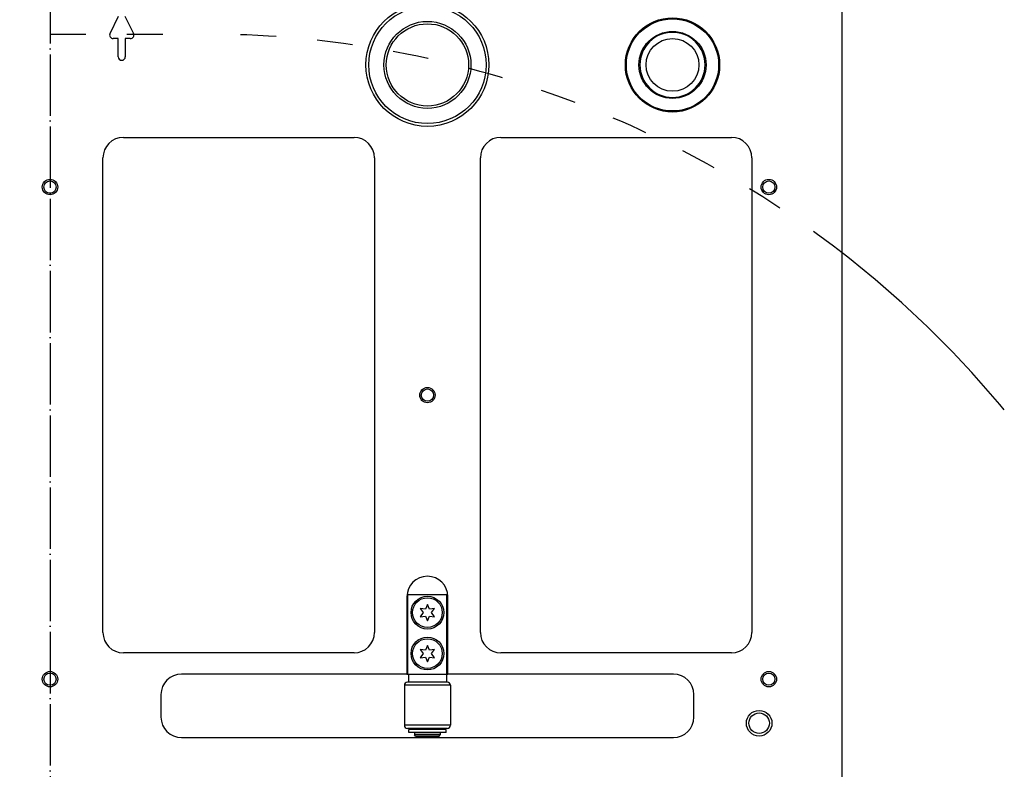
# Model space of a CAD drawing. Extents: x -1763 to 4575, y -3429 to 1051.
# Tile 52 of 193: x -6 to 186, y -1637 to -1491. Entities that reach past the tile are written whole.
import ezdxf

# ---------------------------------------------------------------- set-up
doc = ezdxf.new("R2010")
doc.units = 0
doc.linetypes.add('DASHED', pattern=[15, 7, -8])
doc.linetypes.add('DOT_CENTER', pattern=[14, 12, -1, 0, -1])
doc.layers.get('0').update_dxf_attribs({"linetype": 'CONTINUOUS'})
doc.layers.add('1', color=7, linetype='CONTINUOUS')

# ---------------------------------------------------------------- blocks, each defined once
blk = doc.blocks.new('HEADPLATE_TSK', base_point=(-401.37, -2707.76))
at = {"layer": '1', "color": 1, "linetype": 'DOT_CENTER'}
blk.add_line((0, -1483.75), (0, -1960), dxfattribs=at)
at = {"layer": '1', "color": 7, "linetype": 'DASHED'}
blk.add_line((-30, -1493.88), (30, -1493.88), dxfattribs=at)
blk.add_arc((30, -1696.88), 203, 52.1357, 90, dxfattribs=at)
at = {"layer": '1', "color": 7, "linetype": 'CONTINUOUS'}
blk.add_arc((30, -1696.88), 203, 39.6744, 52.1357, dxfattribs=at)
blk = doc.blocks.new('E7018-24101__498', base_point=(300, -1958.68))
at = {"color": 1, "linetype": 'CONTINUOUS'}
for p, q in [((154.6, -1652.38), (154.6, -1489.08)), ((11.71, -1493.76), (13.37, -1490.42)), ((14.63, -1490.42), (16.29, -1493.76)), ((13.3, -1494.77), (12.33, -1494.77)), ((13.3, -1498.31), (13.3, -1494.77)), ((14.7, -1494.77), (14.7, -1498.31)), ((15.67, -1494.77), (14.7, -1494.77)), ((14, -1499.01), (14, -1499.01)), ((14.33, -1514.06), (59.33, -1514.06)), ((87.99, -1514.06), (132.99, -1514.06)), ((10.33, -1610.74), (10.33, -1518.06)), ((63.33, -1518.06), (63.33, -1610.74)), ((83.99, -1610.74), (83.99, -1518.06)), ((136.99, -1518.06), (136.99, -1610.74)), ((69.66, -1603.78), (69.66, -1618.88)), ((77.66, -1618.88), (77.66, -1603.78)), ((59.33, -1614.74), (14.33, -1614.74)), ((132.99, -1614.74), (87.99, -1614.74)), ((69.66, -1618.88), (25.66, -1618.88)), ((69.66, -1618.88), (69.86, -1618.88)), ((69.86, -1618.88), (69.96, -1618.88)), ((69.96, -1618.88), (77.36, -1618.88)), ((77.36, -1618.88), (77.46, -1618.88)), ((77.46, -1618.88), (77.66, -1618.88)), ((121.66, -1618.88), (77.66, -1618.88)), ((21.66, -1622.88), (21.66, -1627.28)), ((125.66, -1627.28), (125.66, -1622.88)), ((25.66, -1631.28), (121.66, -1631.28))]:
    blk.add_line(p, q, dxfattribs=at)
for centre, radius in [((121.49, -1499.91), 9.2), ((121.49, -1499.91), 9), ((121.49, -1499.91), 6.55), ((0, -1523.76), 1.5), ((0, -1523.76), 1.2), ((140.29, -1523.76), 1.5), ((140.29, -1523.76), 1.2), ((73.66, -1564.4), 1.5), ((73.66, -1564.4), 1.2), ((0, -1619.88), 1.5), ((0, -1619.88), 1.2), ((140.29, -1619.88), 1.5), ((140.29, -1619.88), 1.2), ((138.4, -1628.48), 2.5), ((138.4, -1628.48), 2)]:
    blk.add_circle(centre, radius, dxfattribs=at)
for centre, radius, start, end in [((12.33, -1494.07), 0.7, 153.4349, -90), ((15.67, -1494.07), 0.7, -90, 26.5651), ((121.49, -1499.91), 6.35, 0, 180), ((14, -1498.31), 0.7, 180, -90), ((14, -1498.31), 0.7, -90, 0), ((121.49, -1499.91), 6.35, 180, 0), ((14.33, -1518.06), 4, 90, 180), ((59.33, -1518.06), 4, 0, 90), ((87.99, -1518.06), 4, 90, 180), ((132.99, -1518.06), 4, 0, 90), ((73.66, -1603.78), 4, 0, 180), ((14.33, -1610.74), 4, 180, -90), ((59.33, -1610.74), 4, -90, 0), ((87.99, -1610.74), 4, 180, -90), ((132.99, -1610.74), 4, -90, 0), ((25.66, -1622.88), 4, 90, 180), ((121.66, -1622.88), 4, 0, 90), ((25.66, -1627.28), 4, 180, -90), ((121.66, -1627.28), 4, -90, 0)]:
    blk.add_arc(centre, radius, start, end, dxfattribs=at)
blk = doc.blocks.new('0515-2034_M3X12_2__504', base_point=(-70.76, -1609.78))
at = {"color": 1, "linetype": 'CONTINUOUS'}
for p, q in [((-74.06, -1606.19), (-75.05, -1606.08)), ((-75.05, -1606.08), (-74.46, -1606.88)), ((-73.66, -1605.28), (-74.06, -1606.19)), ((-73.26, -1606.19), (-73.66, -1605.28)), ((-72.27, -1606.08), (-73.26, -1606.19)), ((-72.86, -1606.88), (-72.27, -1606.08)), ((-74.46, -1606.88), (-75.05, -1607.68)), ((-75.05, -1607.68), (-74.06, -1607.57)), ((-74.06, -1607.57), (-73.66, -1608.48)), ((-73.66, -1608.48), (-73.26, -1607.57)), ((-73.26, -1607.57), (-72.27, -1607.68)), ((-72.27, -1607.68), (-72.86, -1606.88))]:
    blk.add_line(p, q, dxfattribs=at)
blk.add_circle((-73.66, -1606.88), 2.9, dxfattribs=at)
blk = doc.blocks.new('0515-2034_M3X12_9__505', base_point=(-70.76, -1831.78))
at = {"color": 1, "linetype": 'CONTINUOUS'}
for p, q in [((-73.66, -1827.28), (-74.06, -1828.19)), ((-73.26, -1828.19), (-73.66, -1827.28)), ((-74.06, -1828.19), (-75.05, -1828.08)), ((-75.05, -1828.08), (-74.46, -1828.88)), ((-74.46, -1828.88), (-75.05, -1829.68)), ((-72.27, -1828.08), (-73.26, -1828.19)), ((-72.86, -1828.88), (-72.27, -1828.08)), ((-72.27, -1829.68), (-72.86, -1828.88)), ((-75.05, -1829.68), (-74.06, -1829.57)), ((-74.06, -1829.57), (-73.66, -1830.48)), ((-73.66, -1830.48), (-73.26, -1829.57)), ((-73.26, -1829.57), (-72.27, -1829.68))]:
    blk.add_line(p, q, dxfattribs=at)
blk.add_circle((-73.66, -1828.88), 2.9, dxfattribs=at)
blk = doc.blocks.new('0515-2034_M3X12_8__506', base_point=(-70.76, -1839.78))
at = {"color": 1, "linetype": 'CONTINUOUS'}
for p, q in [((-74.06, -1836.19), (-75.05, -1836.08)), ((-75.05, -1836.08), (-74.46, -1836.88)), ((-74.46, -1836.88), (-75.05, -1837.68)), ((-73.66, -1835.28), (-74.06, -1836.19)), ((-73.26, -1836.19), (-73.66, -1835.28)), ((-72.27, -1836.08), (-73.26, -1836.19)), ((-72.86, -1836.88), (-72.27, -1836.08)), ((-72.27, -1837.68), (-72.86, -1836.88)), ((-75.05, -1837.68), (-74.06, -1837.57)), ((-74.06, -1837.57), (-73.66, -1838.48)), ((-73.66, -1838.48), (-73.26, -1837.57)), ((-73.26, -1837.57), (-72.27, -1837.68))]:
    blk.add_line(p, q, dxfattribs=at)
blk.add_circle((-73.66, -1836.88), 2.9, dxfattribs=at)
blk = doc.blocks.new('0515-2034_M3X12_3__507', base_point=(-70.76, -1617.78))
at = {"color": 1, "linetype": 'CONTINUOUS'}
for p, q in [((-74.06, -1614.19), (-75.05, -1614.08)), ((-75.05, -1614.08), (-74.46, -1614.88)), ((-73.66, -1613.28), (-74.06, -1614.19)), ((-73.26, -1614.19), (-73.66, -1613.28)), ((-72.27, -1614.08), (-73.26, -1614.19)), ((-72.86, -1614.88), (-72.27, -1614.08)), ((-74.46, -1614.88), (-75.05, -1615.68)), ((-75.05, -1615.68), (-74.06, -1615.57)), ((-74.06, -1615.57), (-73.66, -1616.48)), ((-73.66, -1616.48), (-73.26, -1615.57)), ((-73.26, -1615.57), (-72.27, -1615.68)), ((-72.27, -1615.68), (-72.86, -1614.88))]:
    blk.add_line(p, q, dxfattribs=at)
blk.add_circle((-73.66, -1614.88), 2.9, dxfattribs=at)
blk = doc.blocks.new('0515-2034_M3X12_3__508', base_point=(76.56, -1617.78))
at = {"color": 1, "linetype": 'CONTINUOUS'}
for p, q in [((73.26, -1614.19), (72.27, -1614.08)), ((72.27, -1614.08), (72.86, -1614.88)), ((73.66, -1613.28), (73.26, -1614.19)), ((74.06, -1614.19), (73.66, -1613.28)), ((75.05, -1614.08), (74.06, -1614.19)), ((74.46, -1614.88), (75.05, -1614.08)), ((72.86, -1614.88), (72.27, -1615.68)), ((72.27, -1615.68), (73.26, -1615.57)), ((73.26, -1615.57), (73.66, -1616.48)), ((73.66, -1616.48), (74.06, -1615.57)), ((74.06, -1615.57), (75.05, -1615.68)), ((75.05, -1615.68), (74.46, -1614.88))]:
    blk.add_line(p, q, dxfattribs=at)
blk.add_circle((73.66, -1614.88), 2.9, dxfattribs=at)
blk = doc.blocks.new('0515-2034_M3X12_2__509', base_point=(76.56, -1609.78))
at = {"color": 1, "linetype": 'CONTINUOUS'}
for p, q in [((73.26, -1606.19), (72.27, -1606.08)), ((72.27, -1606.08), (72.86, -1606.88)), ((73.66, -1605.28), (73.26, -1606.19)), ((74.06, -1606.19), (73.66, -1605.28)), ((75.05, -1606.08), (74.06, -1606.19)), ((74.46, -1606.88), (75.05, -1606.08)), ((72.86, -1606.88), (72.27, -1607.68)), ((72.27, -1607.68), (73.26, -1607.57)), ((73.26, -1607.57), (73.66, -1608.48)), ((73.66, -1608.48), (74.06, -1607.57)), ((74.06, -1607.57), (75.05, -1607.68)), ((75.05, -1607.68), (74.46, -1606.88))]:
    blk.add_line(p, q, dxfattribs=at)
blk.add_circle((73.66, -1606.88), 2.9, dxfattribs=at)
blk = doc.blocks.new('0515-2034_M3X12_10__510', base_point=(76.56, -1839.78))
at = {"color": 1, "linetype": 'CONTINUOUS'}
for p, q in [((73.26, -1836.19), (72.27, -1836.08)), ((72.27, -1836.08), (72.86, -1836.88)), ((72.86, -1836.88), (72.27, -1837.68)), ((73.66, -1835.28), (73.26, -1836.19)), ((74.06, -1836.19), (73.66, -1835.28)), ((75.05, -1836.08), (74.06, -1836.19)), ((74.46, -1836.88), (75.05, -1836.08)), ((75.05, -1837.68), (74.46, -1836.88)), ((72.27, -1837.68), (73.26, -1837.57)), ((73.26, -1837.57), (73.66, -1838.48)), ((73.66, -1838.48), (74.06, -1837.57)), ((74.06, -1837.57), (75.05, -1837.68))]:
    blk.add_line(p, q, dxfattribs=at)
blk.add_circle((73.66, -1836.88), 2.9, dxfattribs=at)
blk = doc.blocks.new('0515-2034_M3X12_13__511', base_point=(76.56, -1831.78))
at = {"color": 1, "linetype": 'CONTINUOUS'}
for p, q in [((73.66, -1827.28), (73.26, -1828.19)), ((74.06, -1828.19), (73.66, -1827.28)), ((73.26, -1828.19), (72.27, -1828.08)), ((72.27, -1828.08), (72.86, -1828.88)), ((72.86, -1828.88), (72.27, -1829.68)), ((75.05, -1828.08), (74.06, -1828.19)), ((74.46, -1828.88), (75.05, -1828.08)), ((75.05, -1829.68), (74.46, -1828.88)), ((72.27, -1829.68), (73.26, -1829.57)), ((73.26, -1829.57), (73.66, -1830.48)), ((73.66, -1830.48), (74.06, -1829.57)), ((74.06, -1829.57), (75.05, -1829.68))]:
    blk.add_line(p, q, dxfattribs=at)
blk.add_circle((73.66, -1828.88), 2.9, dxfattribs=at)
blk = doc.blocks.new('SCREWSET_STIFFENER__512', base_point=(223.88, -1839.78))
for name, p in [('0515-2034_M3X12_2__504', (-70.76, -1609.78)), ('0515-2034_M3X12_2__509', (76.56, -1609.78)), ('0515-2034_M3X12_3__507', (-70.76, -1617.78)), ('0515-2034_M3X12_3__508', (76.56, -1617.78)), ('0515-2034_M3X12_9__505', (-70.76, -1831.78)), ('0515-2034_M3X12_13__511', (76.56, -1831.78)), ('0515-2034_M3X12_8__506', (-70.76, -1839.78)), ('0515-2034_M3X12_10__510', (76.56, -1839.78))]:
    blk.add_blockref(name, p)
blk = doc.blocks.new('21791-0S112_2__515', base_point=(85.66, -1511.91))
at = {"color": 1, "linetype": 'CONTINUOUS'}
for radius in [12, 11.45, 8.49, 8.03]:
    blk.add_circle((73.66, -1499.91), radius, dxfattribs=at)
blk = doc.blocks.new('BUSHINGS_INTERFACE__516', base_point=(85.66, -1955.85))
blk.add_blockref('21791-0S112_2__515', (85.66, -1511.91))
blk = doc.blocks.new('6960-0041-0_2__520', base_point=(127.84, -1506.26))
at = {"color": 1, "linetype": 'CONTINUOUS'}
blk.add_circle((121.49, -1499.91), 5.15, dxfattribs=at)
for start, end in [(0, 180), (180, 0)]:
    blk.add_arc((121.49, -1499.91), 6.35, start, end, dxfattribs=at)
blk = doc.blocks.new('HOLEPLUGS__521', base_point=(275.16, -1950.2))
blk.add_blockref('6960-0041-0_2__520', (127.84, -1506.26))
blk = doc.blocks.new('23796-0S111__529', base_point=(77.46, -1630.98))
at = {"color": 1, "linetype": 'CONTINUOUS'}
for p, q in [((77.46, -1603.38), (69.86, -1603.38)), ((69.86, -1618.88), (69.86, -1603.38)), ((77.46, -1618.88), (77.46, -1603.38)), ((69.86, -1618.88), (69.96, -1618.88)), ((69.96, -1618.88), (77.36, -1618.88)), ((69.96, -1618.88), (69.96, -1620.48)), ((77.36, -1618.88), (77.46, -1618.88)), ((77.36, -1618.88), (77.36, -1620.48)), ((71.16, -1620.48), (69.96, -1620.48)), ((76.16, -1620.48), (71.16, -1620.48)), ((77.36, -1620.48), (76.16, -1620.48)), ((71.16, -1629.48), (71.16, -1629.68)), ((76.16, -1629.48), (76.16, -1629.68)), ((72.06, -1629.68), (71.16, -1629.68)), ((72.06, -1630.38), (71.16, -1630.38)), ((71.16, -1630.38), (71.16, -1630.78)), ((71.36, -1630.98), (71.16, -1630.78)), ((73.66, -1630.78), (71.16, -1630.78)), ((71.36, -1630.98), (75.96, -1630.98)), ((73.66, -1629.68), (72.06, -1629.68)), ((72.06, -1630.38), (72.06, -1630.28)), ((73.66, -1630.38), (72.06, -1630.38)), ((75.26, -1629.68), (73.66, -1629.68)), ((75.26, -1630.38), (73.66, -1630.38)), ((76.16, -1630.78), (73.66, -1630.78)), ((76.16, -1629.68), (75.26, -1629.68)), ((75.26, -1630.38), (75.26, -1630.28)), ((76.16, -1630.38), (75.26, -1630.38)), ((75.96, -1630.98), (76.16, -1630.78)), ((76.16, -1630.38), (76.16, -1630.78))]:
    blk.add_line(p, q, dxfattribs=at)
for centre in [(73.66, -1606.88), (73.66, -1614.88)]:
    blk.add_circle(centre, 3.2, dxfattribs=at)
blk = doc.blocks.new('WASHER1__530', base_point=(77.31, -1630.28))
at = {"color": 1, "linetype": 'CONTINUOUS'}
for p, q in [((71.16, -1629.68), (70.01, -1629.68)), ((70.01, -1630.28), (70.01, -1629.68)), ((77.31, -1630.28), (70.01, -1630.28)), ((72.06, -1629.68), (71.16, -1629.68)), ((73.66, -1629.68), (72.06, -1629.68)), ((75.26, -1629.68), (73.66, -1629.68)), ((76.16, -1629.68), (75.26, -1629.68)), ((77.31, -1629.68), (76.16, -1629.68)), ((77.31, -1630.28), (77.31, -1629.68))]:
    blk.add_line(p, q, dxfattribs=at)
blk = doc.blocks.new('BEARING_HK0509__531', base_point=(78.16, -1629.48))
at = {"color": 1, "linetype": 'CONTINUOUS'}
for p, q in [((78.16, -1621.08), (69.16, -1621.08)), ((69.16, -1621.08), (69.16, -1628.88)), ((69.96, -1620.48), (69.76, -1620.48)), ((71.16, -1620.48), (69.96, -1620.48)), ((76.16, -1620.48), (71.16, -1620.48)), ((77.36, -1620.48), (76.16, -1620.48)), ((77.56, -1620.48), (77.36, -1620.48)), ((78.16, -1621.08), (78.16, -1628.88)), ((78.16, -1628.88), (69.16, -1628.88)), ((77.56, -1629.48), (69.76, -1629.48))]:
    blk.add_line(p, q, dxfattribs=at)
for centre, start, end in [((69.76, -1621.08), 90, 180), ((77.56, -1621.08), 0, 90), ((69.76, -1628.88), 180, -90), ((77.56, -1628.88), -90, 0)]:
    blk.add_arc(centre, 0.6, start, end, dxfattribs=at)
blk = doc.blocks.new('BEARING_ASSY2_1__532', base_point=(78.16, -1630.98))
for name, p in [('23796-0S111__529', (77.46, -1630.98)), ('BEARING_HK0509__531', (78.16, -1629.48)), ('WASHER1__530', (77.31, -1630.28))]:
    blk.add_blockref(name, p)
blk = doc.blocks.new('BEARINGS__557', base_point=(252.31, -1972.18))
blk.add_blockref('BEARING_ASSY2_1__532', (78.16, -1630.98))
blk = doc.blocks.new('SMALLPARTS__558', base_point=(340, -1972.18))
for name, p in [('BEARINGS__557', (252.31, -1972.18)), ('BUSHINGS_INTERFACE__516', (85.66, -1955.85)), ('HOLEPLUGS__521', (275.16, -1950.2)), ('SCREWSET_STIFFENER__512', (223.88, -1839.78))]:
    blk.add_blockref(name, p)
blk = doc.blocks.new('E7018-64101__559', base_point=(340, -1972.18))
for name, p in [('SMALLPARTS__558', (340, -1972.18)), ('E7018-24101__498', (300, -1958.68))]:
    blk.add_blockref(name, p)
blk = doc.blocks.new('DUT_BOARD__560', base_point=(284.31, -1929.7))
at = {"color": 1, "linetype": 'CONTINUOUS'}
for p, q in [((14.33, -1514.06), (59.33, -1514.06)), ((87.99, -1514.06), (132.99, -1514.06)), ((10.33, -1610.74), (10.33, -1518.06)), ((63.33, -1518.06), (63.33, -1610.74)), ((83.99, -1610.74), (83.99, -1518.06)), ((136.99, -1518.06), (136.99, -1610.74)), ((59.33, -1614.74), (14.33, -1614.74)), ((132.99, -1614.74), (87.99, -1614.74))]:
    blk.add_line(p, q, dxfattribs=at)
for centre, start, end in [((14.33, -1518.06), 90, 180), ((59.33, -1518.06), 0, 90), ((87.99, -1518.06), 90, 180), ((132.99, -1518.06), 0, 90), ((14.33, -1610.74), 180, -90), ((59.33, -1610.74), -90, 0), ((87.99, -1610.74), 180, -90), ((132.99, -1610.74), -90, 0)]:
    blk.add_arc(centre, 4, start, end, dxfattribs=at)
blk = doc.blocks.new('STIFF_ASSY_DUTBD__561', base_point=(340, -1972.18))
for name, p in [('E7018-64101__559', (340, -1972.18)), ('DUT_BOARD__560', (284.31, -1929.7))]:
    blk.add_blockref(name, p)
blk = doc.blocks.new('A1__639', base_point=(340, -1972.18))
blk.add_blockref('STIFF_ASSY_DUTBD__561', (340, -1972.18))
blk = doc.blocks.new('FRONT1__640', base_point=(340, -1974.24))
blk.add_blockref('A1__639', (340, -1972.18))
blk = doc.blocks.new('L1__641', base_point=(340, -1974.24))
blk.add_blockref('FRONT1__640', (340, -1974.24))

msp = doc.modelspace()

# ---------------------------------------------------------------- block references
msp.add_blockref('L1__641', (340, -1974.24))
at = {"layer": '1'}
msp.add_blockref('HEADPLATE_TSK', (-401.37, -2707.76), dxfattribs=at)

doc.saveas('drawing.dxf')
